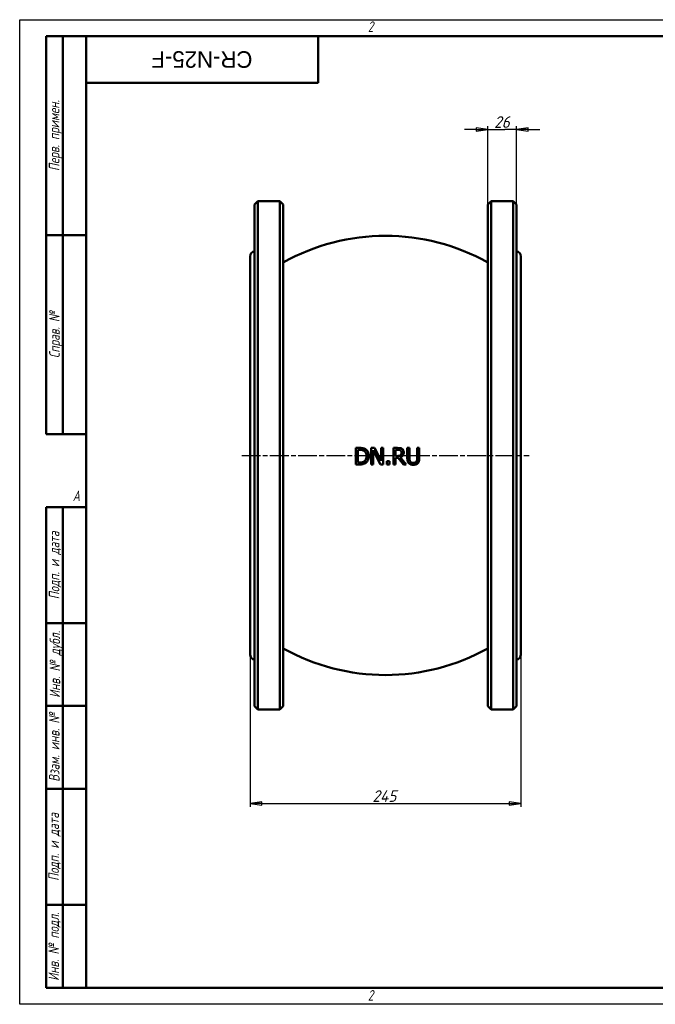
# Model space of a CAD drawing. Header units: millimetres. Extents: x 0 to 1260, y 0 to 891.
# Tile 1 of 2: x 0 to 575, y 0 to 891. Entities that reach past the tile are written whole.
import ezdxf
from ezdxf.enums import TextEntityAlignment as Align

# ---------------------------------------------------------------- set-up
doc = ezdxf.new("R2018")
doc.units = ezdxf.units.MM
doc.header["$LTSCALE"] = 3
doc.linetypes.add('CHAIN', pattern=[0.7087, 0.4724, -0.0591, 0.1181, -0.0591])
for name, color, linetype, lineweight in [('Видимый контур (ГОСТ)', 7, 'Continuous', 50), ('Кромка (ГОСТ)', 7, 'Continuous', 50), ('Обозначение (ГОСТ)', 7, 'Continuous', 25), ('Осевая линия (ГОСТ)', 7, 'Continuous', 25), ('Размер (ГОСТ)', 7, 'Continuous', 25), ('Эскизная геометрия (ГОСТ)', 7, 'Continuous', 50)]:
    doc.layers.add(name, color=color, linetype=linetype, lineweight=lineweight)
doc.styles.add('Альтернативный текст (ГОСТ)', font='arial.ttf', dxfattribs={"width": 0.8})
doc.styles.add('Обычный текст (ГОСТ)', font='GOST Common Italic.ttf')
doc.styles.add('Стиль текста110', font='GOST Common Italic.ttf', dxfattribs={"width": 0.8})
doc.styles.add('Стиль текста112', font='GOST Common Italic.ttf', dxfattribs={"width": 0.8})
doc.dimstyles.new('Обычный (ГОСТ)', dxfattribs={"dimscale": 3, "dimtxt": 3.5, "dimasz": 3.5, "dimexe": 1, "dimexo": 0, "dimgap": 0.5, "dimtad": 1, "dimrnd": 1e-08, "dimtxsty": 'Обычный текст (ГОСТ)', "dimblk": 'Filled-1', "dimcen": 0.09, "dimdle": 15, "dimclrd": 256, "dimclre": 256, "dimclrt": 256, "dimazin": 2, "dimtfac": 0.714286, "dimtdec": 3, "dimtmove": 0, "dimatfit": 3, "dimfxl": 1, "dimtolj": 1, "dimlwd": 25, "dimlwe": 25, "dimarcsym": 0})

# ---------------------------------------------------------------- blocks, each defined once
blk = doc.blocks.new('Рамки ГОСТ - Рамка')
at = {"layer": 'Кромка (ГОСТ)', "lineweight": 25}
for p, q in [((0, 0), (0, 297)), ((0, 297), (420, 297)), ((420, 0), (0, 0))]:
    blk.add_line(p, q, dxfattribs=at)
at = {"layer": 'Кромка (ГОСТ)'}
for p, q in [((415, 292), (20, 292)), ((20, 292), (20, 5)), ((20, 5), (415, 5))]:
    blk.add_line(p, q, dxfattribs=at)
at = {"layer": 'Кромка (ГОСТ)', "char_height": 3.17, "attachment_point": 1, "style": 'Альтернативный текст (ГОСТ)'}
for s, insert, width in [('\\fGOST Common|b0|i1;{\\H3.1700;2}', (105, 296.5), 5.2328), ('\\fGOST Common|b0|i1;{\\H3.1700;A}', (16, 155), 5.1335), ('\\fGOST Common|b0|i1;{\\H3.1700;2}', (104.99, 4.3), 5.2328)]:
    blk.add_mtext(s, dxfattribs=dict(at, insert=insert, width=width))
blk = doc.blocks.new('ГОСТ - Доп. графы 1')
at = {"layer": 'Эскизная геометрия (ГОСТ)'}
for p, q in [((-12, 0), (-12, 145)), ((-12, 145), (0, 145)), ((-7, 145), (-7, 0)), ((-12, 110), (-7, 110)), ((-7, 110), (0, 110)), ((-12, 85), (-7, 85)), ((-7, 85), (0, 85)), ((-12, 60), (-7, 60)), ((-7, 60), (0, 60)), ((-12, 25), (-7, 25)), ((-7, 25), (0, 25)), ((0, 0), (-12, 0))]:
    blk.add_line(p, q, dxfattribs=at)
at = {"layer": 'Обозначение (ГОСТ)', "char_height": 3.17, "attachment_point": 5, "rotation": 90, "style": 'Альтернативный текст (ГОСТ)'}
for s, insert, width in [('\\fGOST Common|b0|i1;{\\H3.1700;Подп. и дата}', (-9.37, 127.41), 34.7679), ('\\fGOST Common|b0|i1;{\\H3.1700;Инв. № дубл.}', (-8.95, 97.55), 24.8438), ('\\fGOST Common|b0|i1;{\\H3.1700;Взам. инв. №}', (-9.58, 72.53), 24.8669), ('\\fGOST Common|b0|i1;{\\H3.1700;Подп. и дата}', (-9.5, 42.47), 35.1486), ('\\fGOST Common|b0|i1;{\\H3.1700;Инв. № подл.}', (-9.5, 12.41), 24.9618)]:
    blk.add_mtext(s, dxfattribs=dict(at, insert=insert, width=width))
at = {"layer": 'Обозначение (ГОСТ)', "style": 'Стиль текста112'}
for tag, p in [('Подп._и_дата_2', (-3.53, 127.51)), ('Инв._номер_дубликата', (-3.41, 97.47)), ('Взамен_инв._номера', (-3.46, 72.53)), ('Подп._и_дата_1', (-3.42, 42.35)), ('ИНВЕНТАРНЫЙ_НОМЕР', (-3.33, 12.68))]:
    blk.add_attdef(tag, text='', height=3.17, rotation=90, dxfattribs=at).set_placement(p, align=Align.MIDDLE_CENTER)
blk = doc.blocks.new('ГОСТ - Доп. графы 2')
at = {"layer": 'Эскизная геометрия (ГОСТ)'}
for p, q in [((-12, 0), (-12, 120)), ((-12, 120), (0, 120)), ((-7, 0), (-7, 120)), ((-12, 60), (0, 60)), ((0, 0), (-12, 0))]:
    blk.add_line(p, q, dxfattribs=at)
at = {"layer": 'Обозначение (ГОСТ)', "char_height": 3.17, "attachment_point": 5, "rotation": 90, "style": 'Альтернативный текст (ГОСТ)'}
for s, insert, width in [('\\fGOST Common|b0|i1;{\\H3.1700;Перв. примен.}', (-9.19, 90.05), 60.0143), ('\\fGOST Common|b0|i1;{\\H3.1700;Справ. №}', (-9.1, 30), 59.9357)]:
    blk.add_mtext(s, dxfattribs=dict(at, insert=insert, width=width))
at = {"layer": 'Обозначение (ГОСТ)', "style": 'Стиль текста112'}
for tag, p in [('Первичная_применяемость', (-3.65, 90.03)), ('Справочный_номер', (-3.55, 30.02))]:
    blk.add_attdef(tag, text='', height=3.17, rotation=90, dxfattribs=at).set_placement(p, align=Align.MIDDLE_CENTER)
blk = doc.blocks.new('ГОСТ - Доп. графы 3')
at = {"layer": 'Эскизная геометрия (ГОСТ)'}
for p, q in [((0, 0), (70, 0)), ((70, 0), (70, -14)), ((70, -14), (0, -14))]:
    blk.add_line(p, q, dxfattribs=at)
at = {"layer": 'Обозначение (ГОСТ)', "style": 'Стиль текста110'}
blk.add_attdef('ОБОЗНАЧЕНИЕ', text='', height=5, rotation=180, dxfattribs=at).set_placement((34.94, -6.97), align=Align.MIDDLE_CENTER)
blk = doc.blocks.new('Filled-1')
at = {"color": 0}
for p, q in [((0, 0), (-1, 0.143)), ((-1, 0.143), (-1, -0.143)), ((-1, 0), (0, 0)), ((-1, -0.143), (0, 0))]:
    blk.add_line(p, q, dxfattribs=at)
at = {"color": 0, "flags": 128}
blk.add_lwpolyline([(-1, -0.143), (0, 0), (-1, 0.143), (-1, -0.143)], dxfattribs=at)
at = {"color": 0}
blk.add_solid([(-1, -0.143), (0, 0), (-1, 0.143), (-1, -0.143)], dxfattribs=at)
blk = doc.blocks.new('*D9')
at = {"layer": 'Defpoints', "color": 0, "linetype": 'Continuous', "transparency": 16777216}
for p in [(208.39, 316.68), (453.39, 316.68), (453.39, 181.68)]:
    blk.add_point(p, dxfattribs=at)
at = {"layer": 'Размер (ГОСТ)', "linetype": 'Continuous', "lineweight": 25, "transparency": 16777216}
for p, q in [((208.39, 316.68), (208.39, 178.68)), ((453.39, 316.68), (453.39, 178.68)), ((218.89, 181.68), (442.89, 181.68))]:
    blk.add_line(p, q, dxfattribs=at)
at = {"layer": 'Размер (ГОСТ)', "linetype": 'Continuous', "lineweight": 25, "transparency": 16777216, "xscale": 10.5, "yscale": 10.5, "zscale": 10.5, "rotation": 180}
blk.add_blockref('Filled-1', (208.39, 181.68), dxfattribs=at)
at = {"layer": 'Размер (ГОСТ)', "linetype": 'Continuous', "lineweight": 25, "transparency": 16777216, "xscale": 10.5, "yscale": 10.5, "zscale": 10.5}
blk.add_blockref('Filled-1', (453.39, 181.68), dxfattribs=at)
at = {"layer": 'Размер (ГОСТ)', "linetype": 'Continuous', "lineweight": 25, "transparency": 16777216, "insert": (319.05, 193.68), "char_height": 10.5, "attachment_point": 1, "style": 'Обычный текст (ГОСТ)'}
blk.add_mtext('\\A1;245', dxfattribs=at)
blk = doc.blocks.new('*D13')
at = {"layer": 'Defpoints', "color": 0, "linetype": 'Continuous', "transparency": 16777216}
for p in [(449.39, 791.63), (423.39, 723.68), (449.39, 723.68)]:
    blk.add_point(p, dxfattribs=at)
at = {"layer": 'Размер (ГОСТ)', "linetype": 'Continuous', "lineweight": 25, "transparency": 16777216}
for p, q in [((423.39, 723.68), (423.39, 794.63)), ((449.39, 723.68), (449.39, 794.63)), ((412.89, 791.63), (402.39, 791.63)), ((423.39, 791.63), (433.89, 791.63)), ((433.89, 791.63), (438.89, 791.63)), ((449.39, 791.63), (438.89, 791.63)), ((459.89, 791.63), (470.39, 791.63))]:
    blk.add_line(p, q, dxfattribs=at)
at = {"layer": 'Размер (ГОСТ)', "linetype": 'Continuous', "lineweight": 25, "transparency": 16777216, "xscale": 10.5, "yscale": 10.5, "zscale": 10.5}
blk.add_blockref('Filled-1', (423.39, 791.63), dxfattribs=at)
at = {"layer": 'Размер (ГОСТ)', "linetype": 'Continuous', "lineweight": 25, "transparency": 16777216, "xscale": 10.5, "yscale": 10.5, "zscale": 10.5, "rotation": 180}
blk.add_blockref('Filled-1', (449.39, 791.63), dxfattribs=at)
at = {"layer": 'Размер (ГОСТ)', "linetype": 'Continuous', "lineweight": 25, "transparency": 16777216, "insert": (429.17, 803.63), "char_height": 10.5, "attachment_point": 1, "style": 'Обычный текст (ГОСТ)'}
blk.add_mtext('\\A1;26', dxfattribs=at)

msp = doc.modelspace()

# ---------------------------------------------------------------- linework, layer by layer
at = {"layer": 'Видимый контур (ГОСТ)'}
for p, q in [((212.389, 723.676), (215.389, 726.676)), ((212.389, 269.676), (212.389, 723.676)), ((215.389, 726.676), (215.389, 266.676)), ((215.389, 726.676), (235.389, 726.676)), ((235.389, 266.676), (235.389, 726.676)), ((238.389, 723.676), (235.389, 726.676)), ((238.389, 723.676), (238.389, 269.676)), ((423.389, 723.676), (426.389, 726.676)), ((423.389, 269.676), (423.389, 723.676)), ((426.389, 726.676), (426.389, 266.676)), ((426.389, 726.676), (446.389, 726.676)), ((446.389, 266.676), (446.389, 726.676)), ((449.389, 723.676), (446.389, 726.676)), ((449.389, 723.676), (449.389, 269.676)), ((208.389, 316.676), (208.389, 676.676)), ((453.389, 676.676), (453.389, 316.676)), ((307.415, 503.54), (303.999, 503.54)), ((303.999, 488.54), (303.999, 503.54)), ((305.993, 501.814), (307.512, 501.814)), ((305.993, 501.814), (305.993, 490.266)), ((320.823, 503.54), (317.99, 503.54)), ((317.99, 488.54), (317.99, 503.54)), ((319.85, 501.474), (319.85, 488.54)), ((319.85, 501.474), (326.487, 488.54)), ((326.864, 491.664), (320.823, 503.54)), ((328.724, 503.54), (326.864, 503.54)), ((326.864, 491.664), (326.864, 503.54)), ((328.724, 503.54), (328.724, 488.54)), ((341.876, 503.54), (338.011, 503.54)), ((338.011, 488.54), (338.011, 503.54)), ((340.004, 501.814), (340.004, 496.174)), ((340.004, 501.814), (341.985, 501.814)), ((352.622, 503.54), (350.628, 503.54)), ((350.628, 494.18), (350.628, 503.54)), ((352.622, 503.54), (352.622, 494.18)), ((361.483, 503.54), (359.49, 503.54)), ((359.49, 494.132), (359.49, 503.54)), ((361.483, 503.54), (361.483, 494.18)), ((307.512, 490.266), (305.993, 490.266)), ((334.558, 491.409), (332.152, 491.409)), ((332.152, 488.54), (332.152, 491.409)), ((334.558, 491.409), (334.558, 488.54)), ((341.755, 496.174), (340.004, 496.174)), ((340.004, 494.509), (340.004, 488.54)), ((340.004, 494.509), (342.289, 494.509)), ((342.289, 494.509), (347.03, 488.54)), ((349.619, 488.54), (344.283, 495.068)), ((303.999, 488.54), (307.451, 488.54)), ((317.99, 488.54), (319.85, 488.54)), ((326.487, 488.54), (328.724, 488.54)), ((332.152, 488.54), (334.558, 488.54)), ((338.011, 488.54), (340.004, 488.54)), ((347.03, 488.54), (349.619, 488.54)), ((212.389, 269.676), (215.389, 266.676)), ((238.389, 269.676), (235.389, 266.676)), ((423.389, 269.676), (426.389, 266.676)), ((449.389, 269.676), (446.389, 266.676)), ((215.389, 266.676), (235.389, 266.676)), ((426.389, 266.676), (446.389, 266.676))]:
    msp.add_line(p, q, dxfattribs=at)
for centre, radius, start, end in [((330.889, 505.356), 190, 60.866767, 119.133233), ((213.389, 676.676), 5, 101.536959, 180), ((448.389, 676.676), 5, 0, 78.463041), ((330.889, 487.996), 190, 240.866767, 299.133233), ((213.389, 316.676), 5, 180, 258.463041), ((448.389, 316.676), 5, 281.536959, 0)]:
    msp.add_arc(centre, radius, start, end, dxfattribs=at)
for points, knots in [([(312.788, 502.349), (312.391, 502.61), (311.959, 502.816), (310.766, 503.256), (310.13, 503.356), (309.09, 503.507), (308.209, 503.54), (307.415, 503.54)], [0, 0, 0, 0, 0.1430738, 0.1430738, 0.3838384, 0.3838384, 1.1406902, 1.1406902, 1.1406902, 1.1406902]), ([(307.512, 501.814), (308.875, 501.814), (309.637, 501.651), (310.593, 501.366), (311.046, 501.168), (311.475, 500.915)], [-0.30119182, -0.30119182, -0.30119182, -0.30119182, -0.15023914, -0.15023914, 0, 0, 0, 0]), ([(311.475, 500.915), (311.872, 500.671), (312.224, 500.375), (312.833, 499.659), (313.073, 499.255), (313.429, 498.411), (313.548, 497.982), (313.712, 497.054), (313.748, 496.551), (313.748, 496.052)], [-0.56455453, -0.56455453, -0.56455453, -0.56455453, -0.42453743, -0.42453743, -0.2826875, -0.2826875, -0.14951164, -0.14951164, 0, 0, 0, 0]), ([(315.827, 496.028), (315.827, 496.788), (315.755, 497.554), (315.414, 498.965), (315.171, 499.585), (314.574, 500.615), (314.277, 501.018), (313.589, 501.751), (313.206, 502.071), (312.788, 502.349)], [0, 0, 0, 0, 0.22812521, 0.22812521, 0.43544855, 0.43544855, 0.58755294, 0.58755294, 0.73947659, 0.73947659, 0.73947659, 0.73947659]), ([(345.693, 502.75), (345.412, 502.932), (345.114, 503.084), (344.484, 503.316), (343.757, 503.54), (341.876, 503.54)], [0, 0, 0, 0, 0.10059807, 0.10059807, 0.20184303, 0.20184303, 0.20184303, 0.20184303]), ([(341.985, 501.814), (342.369, 501.814), (342.781, 501.795), (343.384, 501.703), (343.601, 501.654), (344.01, 501.507), (344.195, 501.417), (344.368, 501.304)], [-0.24739518, -0.24739518, -0.24739518, -0.24739518, -0.13063545, -0.13063545, -0.06209065, -0.06209065, 0, 0, 0, 0]), ([(344.283, 495.068), (344.784, 495.255), (345.256, 495.504), (346.162, 496.202), (346.495, 496.606), (346.942, 497.29), (347.111, 497.678), (347.344, 498.54), (347.395, 499.004), (347.395, 499.468)], [0, 0, 0, 0, 0.16089729, 0.16089729, 0.34367716, 0.34367716, 0.54463456, 0.54463456, 0.76248985, 0.76248985, 0.76248985, 0.76248985]), ([(344.368, 501.304), (344.537, 501.19), (344.689, 501.055), (344.818, 500.898), (344.861, 500.847), (344.898, 500.796), (344.931, 500.746), (344.964, 500.698), (344.992, 500.651), (345.018, 500.605), (345.043, 500.559), (345.065, 500.514), (345.085, 500.471), (345.098, 500.443), (345.11, 500.416), (345.12, 500.39), (345.19, 500.22), (345.239, 500.044), (345.27, 499.864), (345.302, 499.682), (345.316, 499.496), (345.316, 499.31)], [-0.20148507, -0.20148507, -0.20148507, -0.20148507, -0.15938601, -0.15938601, -0.15938601, -0.14572265, -0.14572265, -0.14572265, -0.13256723, -0.13256723, -0.13256723, -0.11941781, -0.11941781, -0.11941781, -0.11091563, -0.11091563, -0.11091563, -0.05580856, -0.05580856, -0.05580856, 0, 0, 0, 0]), ([(345.316, 499.31), (345.316, 499.057), (345.3, 498.801), (345.26, 498.551), (345.255, 498.523), (345.251, 498.495), (345.245, 498.467), (345.22, 498.326), (345.188, 498.196), (345.152, 498.077), (345.138, 498.033), (345.124, 497.99), (345.109, 497.949), (345.086, 497.881), (345.06, 497.817), (345.033, 497.756), (344.897, 497.45), (344.708, 497.182), (344.465, 496.952)], [-0.23069973, -0.23069973, -0.23069973, -0.23069973, -0.17232713, -0.17232713, -0.17232713, -0.16581959, -0.16581959, -0.16581959, -0.13274868, -0.13274868, -0.13274868, -0.1205031, -0.1205031, -0.1205031, -0.10052987, -0.10052987, -0.10052987, 0, 0, 0, 0]), ([(347.395, 499.468), (347.395, 499.861), (347.357, 500.259), (347.154, 501.053), (347.002, 501.349), (346.707, 501.818), (346.537, 502.032), (346.145, 502.425), (345.928, 502.598), (345.693, 502.75)], [0, 0, 0, 0, 0.11787334, 0.11787334, 0.24566164, 0.24566164, 0.37194441, 0.37194441, 0.50029776, 0.50029776, 0.50029776, 0.50029776]), ([(311.657, 491.263), (311.294, 491.008), (310.904, 490.808), (310.28, 490.587), (309.856, 490.453), (308.599, 490.292), (308.049, 490.266), (307.512, 490.266)], [-0.82715395, -0.82715395, -0.82715395, -0.82715395, -0.38249797, -0.38249797, -0.16235347, -0.16235347, 0, 0, 0, 0]), ([(313.748, 496.052), (313.748, 495.297), (313.675, 494.51), (313.355, 493.418), (313.157, 492.878), (312.462, 491.911), (312.09, 491.555), (311.657, 491.263)], [-0.75640108, -0.75640108, -0.75640108, -0.75640108, -0.35830923, -0.35830923, -0.157416, -0.157416, 0, 0, 0, 0]), ([(312.763, 489.744), (313.156, 490.003), (313.514, 490.305), (314.172, 491.002), (314.462, 491.392), (315.022, 492.324), (315.332, 492.969), (315.741, 494.514), (315.827, 495.268), (315.827, 496.028)], [0, 0, 0, 0, 0.14198393, 0.14198393, 0.28854575, 0.28854575, 0.46874041, 0.46874041, 0.63198229, 0.63198229, 0.63198229, 0.63198229]), ([(344.465, 496.952), (344.252, 496.739), (344.007, 496.574), (343.639, 496.422), (343.361, 496.312), (342.458, 496.193), (342.104, 496.174), (341.755, 496.174)], [-0.79728545, -0.79728545, -0.79728545, -0.79728545, -0.27382686, -0.27382686, -0.10492268, -0.10492268, 0, 0, 0, 0]), ([(350.628, 494.18), (350.628, 492.923), (350.773, 491.971), (351.131, 490.947), (351.272, 490.65), (351.623, 490.093), (351.829, 489.84), (352.062, 489.61)], [0, 0, 0, 0, 0.37738303, 0.37738303, 0.54287621, 0.54287621, 0.70755208, 0.70755208, 0.70755208, 0.70755208]), ([(353.266, 491.154), (353.103, 491.4), (352.975, 491.665), (352.788, 492.222), (352.622, 492.835), (352.622, 494.18)], [0, 0, 0, 0, 0.08905354, 0.08905354, 0.17671514, 0.17671514, 0.17671514, 0.17671514]), ([(356.049, 489.926), (355.804, 489.926), (355.555, 489.94), (355.31, 489.974), (355.162, 489.995), (355.016, 490.023), (354.872, 490.059), (354.822, 490.072), (354.77, 490.087), (354.716, 490.103), (354.659, 490.121), (354.599, 490.141), (354.538, 490.163), (354.48, 490.185), (354.42, 490.209), (354.36, 490.236), (354.288, 490.268), (354.215, 490.304), (354.142, 490.345), (354.08, 490.379), (354.017, 490.417), (353.955, 490.459), (353.679, 490.644), (353.449, 490.875), (353.266, 491.154)], [-0.39703903, -0.39703903, -0.39703903, -0.39703903, -0.28661338, -0.28661338, -0.28661338, -0.21990307, -0.21990307, -0.21990307, -0.19687878, -0.19687878, -0.19687878, -0.17274322, -0.17274322, -0.17274322, -0.14994063, -0.14994063, -0.14994063, -0.12300883, -0.12300883, -0.12300883, -0.10036911, -0.10036911, -0.10036911, 0, 0, 0, 0]), ([(358.845, 491.154), (358.67, 490.889), (358.451, 490.669), (357.848, 490.261), (357.499, 490.144), (356.871, 489.971), (356.46, 489.926), (356.049, 489.926)], [0, 0, 0, 0, 0.09538796, 0.09538796, 0.21928077, 0.21928077, 0.43081343, 0.43081343, 0.43081343, 0.43081343]), ([(359.49, 494.132), (359.49, 492.817), (359.32, 492.209), (359.136, 491.663), (359.008, 491.4), (358.845, 491.154)], [0, 0, 0, 0, 0.39432571, 0.39432571, 0.80918546, 0.80918546, 0.80918546, 0.80918546]), ([(360.049, 489.61), (360.374, 489.921), (360.641, 490.277), (360.989, 490.952), (361.2, 491.436), (361.445, 492.901), (361.483, 493.551), (361.483, 494.18)], [0, 0, 0, 0, 0.13564068, 0.13564068, 0.22805768, 0.22805768, 0.29599707, 0.29599707, 0.29599707, 0.29599707]), ([(307.451, 488.54), (309.62, 488.54), (310.62, 488.799), (311.701, 489.152), (312.248, 489.42), (312.763, 489.744)], [0, 0, 0, 0, 0.6556305, 0.6556305, 1.4101574, 1.4101574, 1.4101574, 1.4101574]), ([(352.062, 489.61), (352.313, 489.359), (352.591, 489.144), (353.211, 488.775), (353.549, 488.628), (354.586, 488.301), (355.329, 488.224), (356.049, 488.224)], [0, 0, 0, 0, 0.10691937, 0.10691937, 0.21791227, 0.21791227, 0.43656667, 0.43656667, 0.43656667, 0.43656667]), ([(356.049, 488.224), (356.604, 488.224), (357.18, 488.265), (358.059, 488.451), (358.511, 488.577), (359.385, 489.043), (359.735, 489.301), (360.049, 489.61)], [0, 0, 0, 0, 0.1678291, 0.1678291, 0.27159638, 0.27159638, 0.35406674, 0.35406674, 0.35406674, 0.35406674])]:
    msp.add_open_spline(points, degree=3, knots=knots, dxfattribs=at)
at = {"layer": 'Осевая линия (ГОСТ)', "linetype": 'CHAIN', "ltscale": 11.993792}
msp.add_line((200.889, 496.676), (460.889, 496.676), dxfattribs=at)

# ---------------------------------------------------------------- block references
at = {"xscale": 3, "yscale": 3, "zscale": 3}
for name, p in [('Рамки ГОСТ - Рамка', (0, 0)), ('ГОСТ - Доп. графы 2', (60, 516)), ('ГОСТ - Доп. графы 1', (60, 15))]:
    msp.add_blockref(name, p, dxfattribs=at)
ref = msp.add_blockref('ГОСТ - Доп. графы 3', (60, 876), dxfattribs=dict(xscale=3, yscale=3, zscale=3))
lines = msp.add_mtext('CR-N25-F', dxfattribs={"layer": 'Обозначение (ГОСТ)', "insert": (164.826, 855.097), "char_height": 15, "width": 210.37452, "attachment_point": 5, "rotation": 180, "style": 'Стиль текста110'})
ref.add_attrib('ОБОЗНАЧЕНИЕ', '', (164.826, 855.097)).embed_mtext(lines)

# ---------------------------------------------------------------- dimensions: what is measured, and where the dimension line sits
at = {"layer": 'Размер (ГОСТ)', "linetype": 'Continuous', "lineweight": 25}
for base, p1, p2, override, picture, middle in [((449.389, 791.633), (423.389, 723.676), (449.389, 723.676), {"dimgap": 0.5, "dimdec": 2, "dimtol": 0, "dimlim": 0, "dimtp": 0, "dimtm": 0, "dimtdec": 3, "dimtofl": 0}, '*D13', (436.389, 791.633)), ((453.389, 181.676), (208.389, 316.676), (453.389, 316.676), {"dimgap": 0.5, "dimdec": 2, "dimtol": 0, "dimlim": 0, "dimtp": 0, "dimtm": 0, "dimtdec": 3, "dimtofl": 0, "dimatfit": 1}, '*D9', (330.889, 181.676))]:
    dim = msp.add_linear_dim(base=base, p1=p1, p2=p2, angle=180, dimstyle='Обычный (ГОСТ)', override=override, dxfattribs=at)
    dim.commit()
    dim.dimension.update_dxf_attribs({"geometry": picture, "text_midpoint": middle, "dimtype": 160})

doc.saveas('drawing.dxf')
